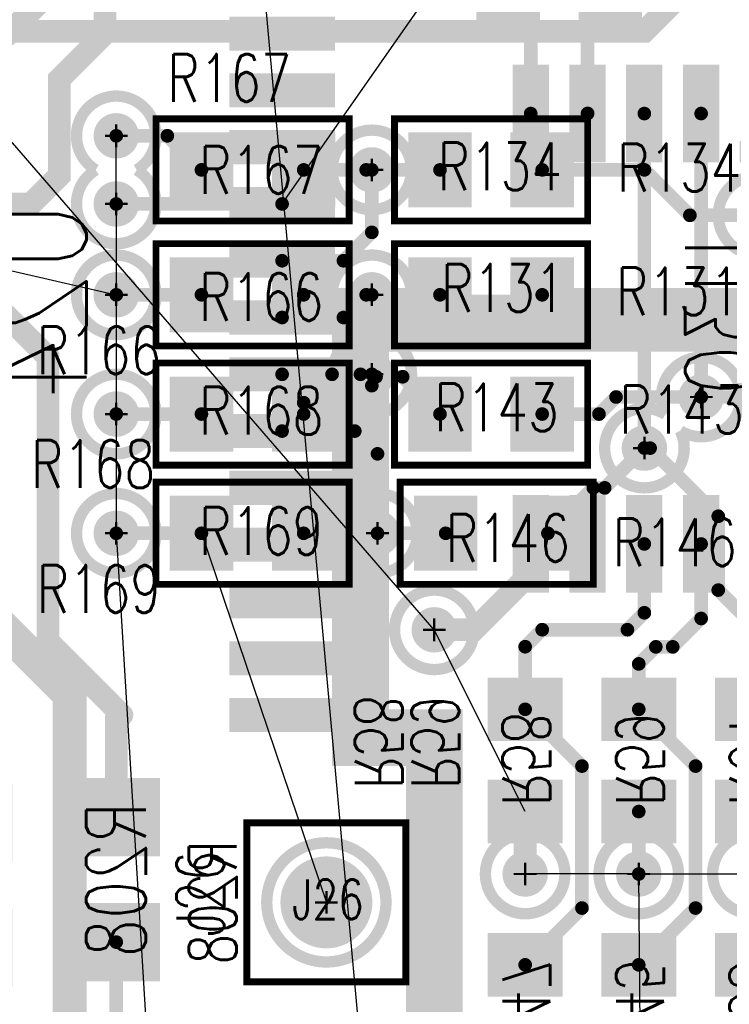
# Model space of a CAD drawing. Extents: x -7.2 to 18.3, y -5.6 to 10.9.
# Tile 69 of 112: x 2.93 to 3.555, y 4.985 to 5.852. Entities that reach past the tile are written whole.
import ezdxf
from ezdxf.enums import TextEntityAlignment as Align

# ---------------------------------------------------------------- set-up
doc = ezdxf.new("R2010")
doc.units = 0
for name, pattern in [('SIG_15', [2, 1, 1]), ('SIG_153', [2, 1, 1]), ('SIG_16', [2, 1, 1]), ('SIG_18', [2, 1, 1]), ('SIG_25', [2, 1, 1]), ('SIG_291', [2, 1, 1]), ('SIG_292', [2, 1, 1]), ('SIG_293', [2, 1, 1]), ('SIG_30', [2, 1, 1]), ('SIG_302', [2, 1, 1]), ('SIG_303', [2, 1, 1]), ('SIG_33', [2, 1, 1]), ('SIG_34', [2, 1, 1]), ('SIG_76', [2, 1, 1]), ('SIG_77', [2, 1, 1]), ('SIG_78', [2, 1, 1]), ('SIG_79', [2, 1, 1]), ('SIG_80', [2, 1, 1]), ('SIG_81', [2, 1, 1]), ('SIG_82', [2, 1, 1])]:
    doc.linetypes.add(name, pattern=pattern)
for name, color, linetype in [('2D_LINE_02', 112, 'CONTINUOUS'), ('ATTRIBUTE_124', 6, 'CONTINUOUS'), ('DRIL_NPLTE_THRU_01', 16, 'CONTINUOUS'), ('DRIL_NPLTE_THRU_03', 146, 'CONTINUOUS'), ('DRIL_NPLTE_THRU_04', 176, 'CONTINUOUS'), ('DRIL_PLTE_THRU_01', 16, 'CONTINUOUS'), ('DRIL_PLTE_THRU_03', 146, 'CONTINUOUS'), ('DRIL_PLTE_THRU_04', 176, 'CONTINUOUS'), ('DRIL_SYMBOL', 254, 'CONTINUOUS'), ('LINK_00', 2, 'CONTINUOUS'), ('PADS_BOT', 5, 'CONTINUOUS'), ('PADS_INNER', 1, 'CONTINUOUS'), ('PADS_TOP', 1, 'CONTINUOUS'), ('PADS_XR_131', 3, 'CONTINUOUS'), ('PADS_XR_132', 6, 'CONTINUOUS'), ('PADS_XR_133', 254, 'CONTINUOUS'), ('PART_NAME_123', 255, 'CONTINUOUS'), ('PART_NAME_124', 6, 'CONTINUOUS'), ('PART_NAME_129', 2, 'CONTINUOUS'), ('PART_NAME_130', 106, 'CONTINUOUS'), ('PART_TOP_2DLINE_123', 255, 'CONTINUOUS'), ('PART_TOP_2DLINE_129', 2, 'CONTINUOUS'), ('POUR_VOID_03', 130, 'CONTINUOUS'), ('TRACE_01', 1, 'CONTINUOUS'), ('TRACE_04', 5, 'CONTINUOUS'), ('VIAPTS', 56, 'CONTINUOUS')]:
    doc.layers.add(name, color=color, linetype=linetype)
doc.styles.add('W0$001', font='simplex', dxfattribs={"width": 0.75})
doc.styles.add('W0$005', font='simplex', dxfattribs={"width": 0.75})
doc.styles.add('W0$006', font='simplex', dxfattribs={"width": 0.75})
doc.styles.add('W0$008', font='simplex', dxfattribs={"width": 0.75})

# ---------------------------------------------------------------- blocks, each defined once
blk = doc.blocks.new('SMOOTH_0$05')
at = {"const_width": 0.025}
blk.add_lwpolyline([(-0.0125, 0, 1), (0.0125, 0, 1)], format="xyb", close=True, dxfattribs=at)
blk = doc.blocks.new('DRAWING_305')
at = {"layer": '2D_LINE_02', "const_width": 0.05}
blk.add_lwpolyline([(-0.81, -2.64), (-0.81, -2.095), (-0.475, -2.095), (-0.475, -1.665), (-0.22, -1.665), (-0.22, -0.945), (-0.5501, -0.945), (-0.5501, -0.665), (-0.6151, -0.665), (-0.6151, -0.3), (-0.0681, -0.3), (-0.0681, 0.885), (-0.9051, 0.885), (-0.9051, 0.24), (-1.495, 0.24), (-1.495, 0.545), (-1.185, 0.545), (-1.185, 1.915)], dxfattribs=at)
at = {"layer": '2D_LINE_02'}
for p in [(-0.6151, -0.3), (-0.6151, -0.665), (-0.5501, -0.665)]:
    blk.add_blockref('SMOOTH_0$05', p, dxfattribs=at)
blk = doc.blocks.new('POUR_VOID_131')
at = {"layer": 'POUR_VOID_03', "const_width": 0.01}
blk.add_lwpolyline([(-16.8334281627, -13.6922, -3.6054816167), (-16.7973718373, -13.6922, -3.6054816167)], format="xyb", close=True, dxfattribs=at)
blk = doc.blocks.new('POUR_VOID_130')
at = {"layer": 'POUR_VOID_03', "const_width": 0.01}
blk.add_lwpolyline([(-16.85040021, -13.8022, 1), (-16.78039979, -13.8022, 1)], format="xyb", close=True, dxfattribs=at)
blk = doc.blocks.new('POUR_VOID_129')
at = {"layer": 'POUR_VOID_03', "const_width": 0.01}
blk.add_lwpolyline([(-16.85040021, -13.9072, 1), (-16.78039979, -13.9072, 1)], format="xyb", close=True, dxfattribs=at)
blk = doc.blocks.new('POUR_VOID_128')
at = {"layer": 'POUR_VOID_03', "const_width": 0.01}
blk.add_lwpolyline([(-16.85040021, -14.0122, 1), (-16.78039979, -14.0122, 1)], format="xyb", close=True, dxfattribs=at)
blk = doc.blocks.new('POUR_VOID_120')
at = {"layer": 'POUR_VOID_03', "const_width": 0.01}
blk.add_lwpolyline([(-16.62540021, -13.6922, 1), (-16.55539979, -13.6922, 1)], format="xyb", close=True, dxfattribs=at)
blk = doc.blocks.new('POUR_VOID_119')
at = {"layer": 'POUR_VOID_03', "const_width": 0.01}
blk.add_lwpolyline([(-16.5905212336, -13.8372, -577.3994370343), (-16.5902787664, -13.8372, -577.3994370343)], format="xyb", close=True, dxfattribs=at)
blk = doc.blocks.new('POUR_VOID_118')
at = {"layer": 'POUR_VOID_03', "const_width": 0.01}
blk.add_lwpolyline([(-16.62040021, -14.0122, 1), (-16.55039979, -14.0122, 1)], format="xyb", close=True, dxfattribs=at)
blk = doc.blocks.new('POUR_VOID_117')
at = {"layer": 'POUR_VOID_03', "const_width": 0.01}
blk.add_lwpolyline([(-16.68290021, -14.3372, 1), (-16.57789979, -14.3372, 1)], format="xyb", close=True, dxfattribs=at)
blk = doc.blocks.new('POUR_VOID_114')
at = {"layer": 'POUR_VOID_03', "const_width": 0.01}
blk.add_lwpolyline([(-16.57040021, -14.0972, 1), (-16.50039979, -14.0972, 1)], format="xyb", close=True, dxfattribs=at)
blk = doc.blocks.new('POUR_VOID_113')
at = {"layer": 'POUR_VOID_03', "const_width": 0.01}
blk.add_lwpolyline([(-16.49040021, -14.3122, 1), (-16.42039979, -14.3122, 1)], format="xyb", close=True, dxfattribs=at)
blk = doc.blocks.new('POUR_VOID_108')
at = {"layer": 'POUR_VOID_03', "const_width": 0.01}
blk.add_lwpolyline([(-16.28540021, -13.7322, 1), (-16.21539979, -13.7322, 1)], format="xyb", close=True, dxfattribs=at)
blk = doc.blocks.new('POUR_VOID_107')
at = {"layer": 'POUR_VOID_03', "const_width": 0.01}
blk.add_lwpolyline([(-16.3318777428, -13.9075025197, -7.087954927), (-16.3189222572, -13.9218974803, -7.087954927)], format="xyb", close=True, dxfattribs=at)
blk = doc.blocks.new('POUR_VOID_106')
at = {"layer": 'POUR_VOID_03', "const_width": 0.01}
blk.add_lwpolyline([(-16.39040021, -14.3122, 1), (-16.32039979, -14.3122, 1)], format="xyb", close=True, dxfattribs=at)
blk = doc.blocks.new('POUR_VOID_92')
at = {"layer": 'POUR_VOID_03', "const_width": 0.01}
blk.add_lwpolyline([(-16.29040021, -14.3122, 1), (-16.22039979, -14.3122, 1)], format="xyb", close=True, dxfattribs=at)
blk = doc.blocks.new('POUR_OUTLINE_1')
for name in ['POUR_VOID_131', 'POUR_VOID_120', 'POUR_VOID_108', 'POUR_VOID_130', 'POUR_VOID_119', 'POUR_VOID_107', 'POUR_VOID_129', 'POUR_VOID_128', 'POUR_VOID_118', 'POUR_VOID_114', 'POUR_VOID_113', 'POUR_VOID_106', 'POUR_VOID_92', 'POUR_VOID_117']:
    blk.add_blockref(name, (0, 0))
blk = doc.blocks.new('POUR_HEADER_0')
blk.add_blockref('POUR_OUTLINE_1', (16.9203, 12.3322))
blk = doc.blocks.new('SMOOTH_0$006')
at = {"const_width": 0.003}
blk.add_lwpolyline([(-0.0015, 0, 1), (0.0015, 0, 1)], format="xyb", close=True, dxfattribs=at)
blk = doc.blocks.new('SMOOTH_0$001')
at = {"const_width": 0.0005}
blk.add_lwpolyline([(-0.00025, 0, 1), (0.00025, 0, 1)], format="xyb", close=True, dxfattribs=at)
blk = doc.blocks.new('PART_BODY_TOP_358')
at = {"layer": 'PART_TOP_2DLINE_123', "const_width": 0.006}
blk.add_lwpolyline([(-0.07, -0.07), (-0.07, 0.07), (0.07, 0.07), (0.07, -0.07)], close=True, dxfattribs=at)
at = {"layer": 'PART_TOP_2DLINE_129', "const_width": 0.001}
blk.add_lwpolyline([(-0.07, -0.07), (-0.07, 0.07), (0.07, 0.07), (0.07, -0.07)], close=True, dxfattribs=at)
at = {"layer": 'PART_TOP_2DLINE_123'}
for p in [(-0.07, 0.07), (0.07, 0.07), (-0.07, -0.07), (0.07, -0.07)]:
    blk.add_blockref('SMOOTH_0$006', p, dxfattribs=at)
at = {"layer": 'PART_TOP_2DLINE_129'}
for p in [(-0.07, 0.07), (0.07, 0.07), (-0.07, -0.07), (0.07, -0.07)]:
    blk.add_blockref('SMOOTH_0$001', p, dxfattribs=at)
blk = doc.blocks.new('DRIL_SYMBOL_0$04')
at = {"layer": 'DRIL_SYMBOL', "const_width": 0.002}
for points in [[(0, -0.01), (0, 0.01)], [(-0.01, 0), (0.01, 0)]]:
    blk.add_lwpolyline(points, dxfattribs=at)
blk = doc.blocks.new('DRIL_HOLE_0$04')
at = {"const_width": 0.02}
blk.add_lwpolyline([(-0.01, 0, 1), (0.01, 0, 1)], format="xyb", close=True, dxfattribs=at)
blk.add_blockref('DRIL_SYMBOL_0$04', (0, 0))
blk = doc.blocks.new('PAD_55')
at = {"const_width": 0.0375}
blk.add_lwpolyline([(0, -0.01875, 1), (0, 0.01875, 1)], format="xyb", close=True, dxfattribs=at)
blk = doc.blocks.new('PAD_58')
at = {"const_width": 0.0405}
blk.add_lwpolyline([(0, -0.02025, 1), (0, 0.02025, 1)], format="xyb", close=True, dxfattribs=at)
blk = doc.blocks.new('STK_TOP_36')
at = {"layer": 'DRIL_PLTE_THRU_01'}
blk.add_blockref('DRIL_HOLE_0$04', (0, 0), dxfattribs=at)
at = {"layer": 'DRIL_PLTE_THRU_03'}
blk.add_blockref('DRIL_HOLE_0$04', (0, 0), dxfattribs=at)
at = {"layer": 'DRIL_PLTE_THRU_04'}
blk.add_blockref('DRIL_HOLE_0$04', (0, 0), dxfattribs=at)
at = {"layer": 'PADS_BOT'}
blk.add_blockref('PAD_55', (0, 0), dxfattribs=at)
at = {"layer": 'PADS_INNER'}
blk.add_blockref('PAD_55', (0, 0), dxfattribs=at)
at = {"layer": 'PADS_TOP'}
blk.add_blockref('PAD_55', (0, 0), dxfattribs=at)
at = {"layer": 'PADS_XR_131'}
blk.add_blockref('PAD_58', (0, 0), dxfattribs=at)
at = {"layer": 'PADS_XR_132'}
blk.add_blockref('PAD_58', (0, 0), dxfattribs=at)
blk = doc.blocks.new('SYM_TOP_31')
for name in ['PART_BODY_TOP_358', 'STK_TOP_36']:
    blk.add_blockref(name, (0, 0))
blk = doc.blocks.new('PART_TOP_209')
blk.add_blockref('SYM_TOP_31', (0, 0))
at = {"layer": 'PART_NAME_123', "style": 'W0$006', "width": 0.75}
blk.add_text('J26', height=0.042, dxfattribs=at).set_placement((-0.03, 0.09))
at = {"layer": 'PART_NAME_129', "style": 'W0$001', "width": 0.75}
blk.add_text('J26', height=0.035, rotation=270, dxfattribs=at).set_placement((-0.0149, 0.0301))
blk = doc.blocks.new('DRIL_HOLE_0')
blk.add_lwpolyline([(0, 0, 1), (0, 0, 1)], format="xyb", close=True)
blk = doc.blocks.new('PAD_3')
at = {"const_width": 0.026}
blk.add_lwpolyline([(-0.04, 0), (0.04, 0)], dxfattribs=at)
blk = doc.blocks.new('PAD_1')
blk.add_lwpolyline([(0, 0, 1), (0, 0, 1)], format="xyb", close=True)
blk = doc.blocks.new('PAD_4')
at = {"const_width": 0.032}
blk.add_lwpolyline([(-0.043, 0), (0.043, 0)], dxfattribs=at)
blk = doc.blocks.new('STK_BOT_8')
at = {"layer": 'DRIL_NPLTE_THRU_01'}
blk.add_blockref('DRIL_HOLE_0', (0, 0), dxfattribs=at)
at = {"layer": 'DRIL_NPLTE_THRU_03'}
blk.add_blockref('DRIL_HOLE_0', (0, 0), dxfattribs=at)
at = {"layer": 'DRIL_NPLTE_THRU_04'}
blk.add_blockref('DRIL_HOLE_0', (0, 0), dxfattribs=at)
at = {"layer": 'PADS_BOT'}
blk.add_blockref('PAD_3', (0, 0), dxfattribs=at)
at = {"layer": 'PADS_INNER'}
blk.add_blockref('PAD_1', (0, 0), dxfattribs=at)
at = {"layer": 'PADS_TOP'}
blk.add_blockref('PAD_1', (0, 0), dxfattribs=at)
at = {"layer": 'PADS_XR_131'}
blk.add_blockref('PAD_4', (0, 0), dxfattribs=at)
at = {"layer": 'PADS_XR_133'}
blk.add_blockref('PAD_3', (0, 0), dxfattribs=at)
blk = doc.blocks.new('SYM_BOT_52')
for p in [(-0.1894, 0.1749), (0.1896, 0.1749), (-0.1894, 0.1249), (0.1896, 0.1249), (-0.1894, 0.0749), (0.1896, 0.0749), (-0.1894, 0.0249), (0.1896, 0.0249), (-0.1894, -0.0251), (0.1896, -0.0251), (-0.1894, -0.0751), (0.1896, -0.0751), (-0.1894, -0.1251), (0.1896, -0.1251), (-0.1894, -0.1751), (0.1896, -0.1751)]:
    blk.add_blockref('STK_BOT_8', p)
blk = doc.blocks.new('PART_BOT_216')
blk.add_blockref('SYM_BOT_52', (0, 0))
at = {"layer": 'PART_NAME_124', "style": 'W0$005', "width": 0.75}
blk.add_text('U30', height=0.042, dxfattribs=at).set_placement((-0.38, 0.1949999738))
at = {"layer": 'PART_NAME_130', "style": 'W0$001', "width": 0.75}
blk.add_text('U30', height=0.07, rotation=180, dxfattribs=at).set_placement((-0.059, -0.039), align=Align.TOP_RIGHT)
blk = doc.blocks.new('PART_BODY_TOP_337')
at = {"layer": 'PART_TOP_2DLINE_123', "const_width": 0.006}
blk.add_lwpolyline([(0.085, 0.045), (0.085, -0.045), (-0.085, -0.045), (-0.085, 0.045)], close=True, dxfattribs=at)
at = {"layer": 'PART_TOP_2DLINE_129', "const_width": 0.001}
blk.add_lwpolyline([(0.085, 0.045), (0.085, -0.045), (-0.085, -0.045), (-0.085, 0.045)], close=True, dxfattribs=at)
at = {"layer": 'PART_TOP_2DLINE_123'}
for p in [(-0.085, 0.045), (0.085, 0.045), (-0.085, -0.045), (0.085, -0.045)]:
    blk.add_blockref('SMOOTH_0$006', p, dxfattribs=at)
at = {"layer": 'PART_TOP_2DLINE_129'}
for p in [(-0.085, 0.045), (0.085, 0.045), (-0.085, -0.045), (0.085, -0.045)]:
    blk.add_blockref('SMOOTH_0$001', p, dxfattribs=at)
blk = doc.blocks.new('PAD_37')
at = {"const_width": 0.056}
blk.add_lwpolyline([(-0.033, 0), (0.033, 0)], dxfattribs=at)
blk = doc.blocks.new('PAD_38')
at = {"const_width": 0.05}
blk.add_lwpolyline([(-0.03, 0), (0.03, 0)], dxfattribs=at)
blk = doc.blocks.new('STK_TOP_10')
at = {"layer": 'DRIL_NPLTE_THRU_01'}
blk.add_blockref('DRIL_HOLE_0', (0, 0), dxfattribs=at)
at = {"layer": 'DRIL_NPLTE_THRU_03'}
blk.add_blockref('DRIL_HOLE_0', (0, 0), dxfattribs=at)
at = {"layer": 'DRIL_NPLTE_THRU_04'}
blk.add_blockref('DRIL_HOLE_0', (0, 0), dxfattribs=at)
at = {"layer": 'PADS_BOT'}
blk.add_blockref('PAD_1', (0, 0), dxfattribs=at)
at = {"layer": 'PADS_INNER'}
blk.add_blockref('PAD_1', (0, 0), dxfattribs=at)
at = {"layer": 'PADS_TOP', "rotation": 90}
blk.add_blockref('PAD_38', (0, 0), dxfattribs=at)
at = {"layer": 'PADS_XR_131', "rotation": 90}
blk.add_blockref('PAD_37', (0, 0), dxfattribs=at)
at = {"layer": 'PADS_XR_133', "rotation": 90}
blk.add_blockref('PAD_38', (0, 0), dxfattribs=at)
blk = doc.blocks.new('SYM_TOP_10')
for name, p in [('STK_TOP_10', (-0.045, 0)), ('STK_TOP_10', (0.045, 0)), ('PART_BODY_TOP_337', (0, 0))]:
    blk.add_blockref(name, p)
blk = doc.blocks.new('PART_TOP_328')
blk.add_blockref('SYM_TOP_10', (0, 0))
at = {"layer": 'PART_NAME_123', "style": 'W0$006', "width": 0.75}
blk.add_text('R131', height=0.042, rotation=180, dxfattribs=at).set_placement((-0.11, 0.0179999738))
at = {"layer": 'PART_NAME_129', "style": 'W0$001', "width": 0.75}
blk.add_text('R131', height=0.042, rotation=180, dxfattribs=at).set_placement((0.044, 0.015))
blk = doc.blocks.new('PART_TOP_330')
blk.add_blockref('SYM_TOP_10', (0, 0))
at = {"layer": 'PART_NAME_123', "style": 'W0$006', "width": 0.75}
blk.add_text('R134', height=0.042, rotation=180, dxfattribs=at).set_placement((-0.111, 0.0189999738))
at = {"layer": 'PART_NAME_129', "style": 'W0$001', "width": 0.75}
blk.add_text('R134', height=0.042, rotation=180, dxfattribs=at).set_placement((0.047, 0.018))
blk = doc.blocks.new('STK_BOT_10')
at = {"layer": 'DRIL_NPLTE_THRU_01'}
blk.add_blockref('DRIL_HOLE_0', (0, 0), dxfattribs=at)
at = {"layer": 'DRIL_NPLTE_THRU_03'}
blk.add_blockref('DRIL_HOLE_0', (0, 0), dxfattribs=at)
at = {"layer": 'DRIL_NPLTE_THRU_04'}
blk.add_blockref('DRIL_HOLE_0', (0, 0), dxfattribs=at)
at = {"layer": 'PADS_BOT', "rotation": 90}
blk.add_blockref('PAD_38', (0, 0), dxfattribs=at)
at = {"layer": 'PADS_INNER'}
blk.add_blockref('PAD_1', (0, 0), dxfattribs=at)
at = {"layer": 'PADS_TOP'}
blk.add_blockref('PAD_1', (0, 0), dxfattribs=at)
at = {"layer": 'PADS_XR_131', "rotation": 90}
blk.add_blockref('PAD_37', (0, 0), dxfattribs=at)
at = {"layer": 'PADS_XR_133', "rotation": 90}
blk.add_blockref('PAD_38', (0, 0), dxfattribs=at)
blk = doc.blocks.new('SYM_BOT_10')
for p in [(-0.045, 0), (0.045, 0)]:
    blk.add_blockref('STK_BOT_10', p)
blk = doc.blocks.new('PART_BOT_331')
blk.add_blockref('SYM_BOT_10', (0, 0))
at = {"layer": 'PART_NAME_124', "style": 'W0$006', "width": 0.75}
blk.add_text('R135', height=0.042, dxfattribs=at).set_placement((-0.205, -0.02))
at = {"layer": 'PART_NAME_130', "style": 'W0$001', "width": 0.75}
blk.add_text('R135', height=0.042, dxfattribs=at).set_placement((-0.06, -0.02))
blk = doc.blocks.new('PART_TOP_334')
blk.add_blockref('SYM_TOP_10', (0, 0))
at = {"layer": 'PART_NAME_123', "style": 'W0$006', "width": 0.75}
blk.add_text('R143', height=0.042, rotation=180, dxfattribs=at).set_placement((-0.113, 0.0169999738))
at = {"layer": 'PART_NAME_129', "style": 'W0$001', "width": 0.75}
blk.add_text('R143', height=0.042, rotation=180, dxfattribs=at).set_placement((0.0499, 0.0151))
blk = doc.blocks.new('PART_BOT_335')
blk.add_blockref('SYM_BOT_10', (0, 0))
at = {"layer": 'PART_NAME_124', "style": 'W0$006', "width": 0.75}
blk.add_text('R145', height=0.042, dxfattribs=at).set_placement((-0.205, -0.02))
at = {"layer": 'PART_NAME_130', "style": 'W0$001', "width": 0.75}
blk.add_text('R145', height=0.042, dxfattribs=at).set_placement((-0.06, -0.02))
blk = doc.blocks.new('PART_TOP_336')
blk.add_blockref('SYM_TOP_10', (0, 0))
at = {"layer": 'PART_NAME_123', "style": 'W0$006', "width": 0.75}
blk.add_text('R146', height=0.042, rotation=180, dxfattribs=at).set_placement((-0.102, 0.0289999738))
at = {"layer": 'PART_NAME_129', "style": 'W0$001', "width": 0.75}
blk.add_text('R146', height=0.042, rotation=180, dxfattribs=at).set_placement((0.0448999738, 0.0251))
blk = doc.blocks.new('PART_BOT_337')
blk.add_blockref('SYM_BOT_10', (0, 0))
at = {"layer": 'PART_NAME_124', "style": 'W0$006', "width": 0.75}
blk.add_text('R147', height=0.042, dxfattribs=at).set_placement((-0.205, -0.025))
at = {"layer": 'PART_NAME_130', "style": 'W0$001', "width": 0.75}
blk.add_text('R147', height=0.042, dxfattribs=at).set_placement((-0.06, -0.02))
blk = doc.blocks.new('PART_BOT_343')
blk.add_blockref('SYM_BOT_10', (0, 0))
at = {"layer": 'PART_NAME_124', "style": 'W0$006', "width": 0.75}
blk.add_text('R100', height=0.042, dxfattribs=at).set_placement((-0.2099, -0.0199))
at = {"layer": 'PART_NAME_130', "style": 'W0$001', "width": 0.75}
blk.add_text('R100', height=0.042, dxfattribs=at).set_placement((-0.06, -0.02))
blk = doc.blocks.new('PART_TOP_344')
blk.add_blockref('SYM_TOP_10', (0, 0))
at = {"layer": 'PART_NAME_123', "style": 'W0$006', "width": 0.75}
blk.add_text('R166', height=0.042, dxfattribs=at).set_placement((-0.19, -0.07))
at = {"layer": 'PART_NAME_129', "style": 'W0$001', "width": 0.75}
blk.add_text('R166', height=0.042, dxfattribs=at).set_placement((-0.047, -0.023))
blk = doc.blocks.new('PART_TOP_345')
blk.add_blockref('SYM_TOP_10', (0, 0))
at = {"layer": 'PART_NAME_123', "style": 'W0$006', "width": 0.75}
blk.add_text('R167', height=0.042, dxfattribs=at).set_placement((-0.075, 0.06))
at = {"layer": 'PART_NAME_129', "style": 'W0$001', "width": 0.75}
blk.add_text('R167', height=0.042, dxfattribs=at).set_placement((-0.047, -0.021))
blk = doc.blocks.new('PART_TOP_346')
blk.add_blockref('SYM_TOP_10', (0, 0))
at = {"layer": 'PART_NAME_123', "style": 'W0$006', "width": 0.75}
blk.add_text('R168', height=0.042, dxfattribs=at).set_placement((-0.195, -0.065))
at = {"layer": 'PART_NAME_129', "style": 'W0$001', "width": 0.75}
blk.add_text('R168', height=0.042, dxfattribs=at).set_placement((-0.047, -0.018))
blk = doc.blocks.new('PART_TOP_347')
blk.add_blockref('SYM_TOP_10', (0, 0))
at = {"layer": 'PART_NAME_123', "style": 'W0$006', "width": 0.75}
blk.add_text('R169', height=0.042, dxfattribs=at).set_placement((-0.19, -0.07))
at = {"layer": 'PART_NAME_129', "style": 'W0$001', "width": 0.75}
blk.add_text('R169', height=0.042, dxfattribs=at).set_placement((-0.047, -0.019))
blk = doc.blocks.new('PAD_86')
at = {"const_width": 0.063}
blk.add_lwpolyline([(-0.0355, 0), (0.0355, 0)], dxfattribs=at)
blk = doc.blocks.new('PAD_85')
at = {"const_width": 0.069}
blk.add_lwpolyline([(-0.0385, 0), (0.0385, 0)], dxfattribs=at)
blk = doc.blocks.new('PAD_87')
at = {"const_width": 0.063}
blk.add_lwpolyline([(-0.0345, 0), (0.0365, 0)], dxfattribs=at)
blk = doc.blocks.new('STK_BOT_52')
at = {"layer": 'DRIL_PLTE_THRU_01'}
blk.add_blockref('DRIL_HOLE_0', (0, 0), dxfattribs=at)
at = {"layer": 'DRIL_PLTE_THRU_03'}
blk.add_blockref('DRIL_HOLE_0', (0, 0), dxfattribs=at)
at = {"layer": 'DRIL_PLTE_THRU_04'}
blk.add_blockref('DRIL_HOLE_0', (0, 0), dxfattribs=at)
at = {"layer": 'PADS_BOT', "rotation": 90}
blk.add_blockref('PAD_87', (0, 0), dxfattribs=at)
at = {"layer": 'PADS_INNER'}
blk.add_blockref('PAD_1', (0, 0), dxfattribs=at)
at = {"layer": 'PADS_TOP'}
blk.add_blockref('PAD_1', (0, 0), dxfattribs=at)
at = {"layer": 'PADS_XR_131', "rotation": 90}
blk.add_blockref('PAD_85', (0, 0), dxfattribs=at)
at = {"layer": 'PADS_XR_133', "rotation": 90}
blk.add_blockref('PAD_86', (0, 0), dxfattribs=at)
blk = doc.blocks.new('SYM_BOT_58')
for p in [(-0.055, 0), (0.055, 0)]:
    blk.add_blockref('STK_BOT_52', p)
blk = doc.blocks.new('PART_BOT_360')
blk.add_blockref('SYM_BOT_58', (0, 0))
at = {"layer": 'PART_NAME_124', "style": 'W0$006', "width": 0.75}
blk.add_text('R144', height=0.042, dxfattribs=at).set_placement((-0.01, 0.085), align=Align.MIDDLE_CENTER)
at = {"layer": 'PART_NAME_130', "style": 'W0$001', "width": 0.75}
blk.add_text('R144', height=0.042, dxfattribs=at).set_placement((0, 0.0003281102), align=Align.MIDDLE_CENTER)
blk = doc.blocks.new('PART_BOT_524')
blk.add_blockref('SYM_BOT_10', (0, 0))
at = {"layer": 'PART_NAME_124', "style": 'W0$006', "width": 0.75}
blk.add_text('R58', height=0.042, dxfattribs=at).set_placement((-0.0249999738, -0.15))
at = {"layer": 'PART_NAME_130', "style": 'W0$001', "width": 0.75}
blk.add_text('R58', height=0.042, dxfattribs=at).set_placement((-0.04, -0.02))
blk = doc.blocks.new('PART_BOT_525')
blk.add_blockref('SYM_BOT_10', (0, 0))
at = {"layer": 'PART_NAME_124', "style": 'W0$006', "width": 0.75}
blk.add_text('R59', height=0.042, dxfattribs=at).set_placement((-0.0249999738, -0.2))
at = {"layer": 'PART_NAME_130', "style": 'W0$001', "width": 0.75}
blk.add_text('R59', height=0.042, dxfattribs=at).set_placement((-0.04, -0.02))
blk = doc.blocks.new('PART_BOT_526')
blk.add_blockref('SYM_BOT_10', (0, 0))
at = {"layer": 'PART_NAME_124', "style": 'W0$006', "width": 0.75}
blk.add_text('R61', height=0.042, dxfattribs=at).set_placement((-0.1, 0.175))
at = {"layer": 'PART_NAME_130', "style": 'W0$001', "width": 0.75}
blk.add_text('R61', height=0.042, dxfattribs=at).set_placement((-0.04, -0.02))
blk = doc.blocks.new('PART_BOT_570')
blk.add_blockref('SYM_BOT_58', (0, 0))
at = {"layer": 'PART_NAME_124', "style": 'W0$006', "width": 0.75}
blk.add_text('R208', height=0.042, dxfattribs=at).set_placement((0.02, -0.085), align=Align.MIDDLE_CENTER)
at = {"layer": 'PART_NAME_130', "style": 'W0$001', "width": 0.75}
blk.add_text('R208', height=0.0525, dxfattribs=at).set_placement((0, 0.0003281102), align=Align.MIDDLE_CENTER)
blk = doc.blocks.new('PAD_149')
at = {"const_width": 0.024}
blk.add_lwpolyline([(-0.0435, 0), (0.0435, 0)], dxfattribs=at)
blk = doc.blocks.new('PAD_148')
at = {"const_width": 0.03}
blk.add_lwpolyline([(-0.0465, 0), (0.0465, 0)], dxfattribs=at)
blk = doc.blocks.new('STK_BOT_88')
at = {"layer": 'DRIL_NPLTE_THRU_01'}
blk.add_blockref('DRIL_HOLE_0', (0, 0), dxfattribs=at)
at = {"layer": 'DRIL_NPLTE_THRU_03'}
blk.add_blockref('DRIL_HOLE_0', (0, 0), dxfattribs=at)
at = {"layer": 'DRIL_NPLTE_THRU_04'}
blk.add_blockref('DRIL_HOLE_0', (0, 0), dxfattribs=at)
at = {"layer": 'PADS_BOT', "rotation": 90}
blk.add_blockref('PAD_149', (0, 0), dxfattribs=at)
at = {"layer": 'PADS_INNER'}
blk.add_blockref('PAD_1', (0, 0), dxfattribs=at)
at = {"layer": 'PADS_TOP'}
blk.add_blockref('PAD_1', (0, 0), dxfattribs=at)
at = {"layer": 'PADS_XR_131', "rotation": 90}
blk.add_blockref('PAD_148', (0, 0), dxfattribs=at)
at = {"layer": 'PADS_XR_133', "rotation": 90}
blk.add_blockref('PAD_149', (0, 0), dxfattribs=at)
blk = doc.blocks.new('SYM_BOT_99')
for p in [(-0.325, 0.181), (-0.275, 0.181), (-0.225, 0.181), (-0.175, 0.181), (-0.125, 0.181), (-0.075, 0.181), (-0.025, 0.181), (0.025, 0.181), (0.075, 0.181), (0.125, 0.181), (0.175, 0.181), (0.225, 0.181), (0.275, 0.181), (0.325, 0.181), (-0.325, -0.181), (-0.275, -0.181), (-0.225, -0.181), (-0.175, -0.181), (-0.125, -0.181), (-0.075, -0.181), (-0.025, -0.181), (0.025, -0.181), (0.075, -0.181), (0.125, -0.181), (0.175, -0.181), (0.225, -0.181), (0.275, -0.181), (0.325, -0.181)]:
    blk.add_blockref('STK_BOT_88', p)
blk = doc.blocks.new('PART_BOT_571')
blk.add_blockref('SYM_BOT_99', (0, 0))
at = {"layer": 'ATTRIBUTE_124', "style": 'W0$006', "width": 0.75}
blk.add_text('o', height=0.042, dxfattribs=at).set_placement((-0.358, -0.144), align=Align.MIDDLE_CENTER)
at = {"layer": 'PART_NAME_124', "style": 'W0$008', "width": 0.75}
blk.add_text('U24', height=0.0525, rotation=270, dxfattribs=at).set_placement((-0.41, -0.035), align=Align.MIDDLE_CENTER)
at = {"layer": 'PART_NAME_130', "style": 'W0$001', "width": 0.75}
blk.add_text('U24', height=0.0875, dxfattribs=at).set_placement((-0.04, 0.0349999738), align=Align.MIDDLE_CENTER)
blk = doc.blocks.new('SMOOTH_0$012')
at = {"const_width": 0.006}
blk.add_lwpolyline([(-0.003, 0, 1), (0.003, 0, 1)], format="xyb", close=True, dxfattribs=at)
blk = doc.blocks.new('SMOOTH_0$02')
at = {"const_width": 0.01}
blk.add_lwpolyline([(-0.005, 0, 1), (0.005, 0, 1)], format="xyb", close=True, dxfattribs=at)
blk = doc.blocks.new('SMOOTH_0$03')
at = {"const_width": 0.015}
blk.add_lwpolyline([(-0.0075, 0, 1), (0.0075, 0, 1)], format="xyb", close=True, dxfattribs=at)
blk = doc.blocks.new('DRIL_SYMBOL_0$018')
at = {"layer": 'DRIL_SYMBOL', "const_width": 0.002}
for points in [[(0, -0.01), (0, 0.01)], [(-0.01, 0), (0.01, 0)]]:
    blk.add_lwpolyline(points, dxfattribs=at)
blk = doc.blocks.new('DRIL_HOLE_0$018')
at = {"const_width": 0.009}
blk.add_lwpolyline([(-0.0045, 0, 1), (0.0045, 0, 1)], format="xyb", close=True, dxfattribs=at)
blk.add_blockref('DRIL_SYMBOL_0$018', (0, 0))
blk = doc.blocks.new('PAD_138')
at = {"const_width": 0.02}
blk.add_lwpolyline([(0, -0.01, 1), (0, 0.01, 1)], format="xyb", close=True, dxfattribs=at)
blk = doc.blocks.new('STK_TOP_4')
at = {"layer": 'DRIL_PLTE_THRU_01'}
blk.add_blockref('DRIL_HOLE_0$018', (0, 0), dxfattribs=at)
at = {"layer": 'DRIL_PLTE_THRU_03'}
blk.add_blockref('DRIL_HOLE_0$018', (0, 0), dxfattribs=at)
at = {"layer": 'DRIL_PLTE_THRU_04'}
blk.add_blockref('DRIL_HOLE_0$018', (0, 0), dxfattribs=at)
at = {"layer": 'PADS_BOT'}
blk.add_blockref('PAD_138', (0, 0), dxfattribs=at)
at = {"layer": 'PADS_INNER'}
blk.add_blockref('PAD_138', (0, 0), dxfattribs=at)
at = {"layer": 'PADS_TOP'}
blk.add_blockref('PAD_138', (0, 0), dxfattribs=at)
blk = doc.blocks.new('SYM_TOP_2')
blk.add_blockref('STK_TOP_4', (0, 0))

msp = doc.modelspace()

# ---------------------------------------------------------------- linework, layer by layer
at = {"layer": 'LINK_00', "linetype": 'SIG_153'}
msp.add_line((3.4187, 2.8699), (3.0501, 6.93), dxfattribs=at)
at = {"layer": 'LINK_00', "linetype": 'SIG_16'}
for p, q in [((3.295, 5.315), (2.5501, 6.175)), ((3.375, 5.155), (3.295, 5.315)), ((3.475, 5.1), (3.375, 5.1)), ((3.475, 5.1), (3.575, 5.1)), ((3.4852, 3.9084), (3.475, 5.1))]:
    msp.add_line(p, q, dxfattribs=at)
at = {"layer": 'LINK_00', "linetype": 'SIG_15'}
for p, q in [((3.161, 5.69), (3.36, 5.975)), ((3.015, 5.69), (3.015, 5.75)), ((3.015, 5.69), (3.015, 5.61)), ((2.885, 5.64), (3.015, 5.61)), ((3.015, 5.61), (3.015, 5.505)), ((3.015, 5.505), (3.015, 5.4)), ((3.015, 5.4), (3.07, 4.49)), ((3.09, 5.4), (3.2, 5.075))]:
    msp.add_line(p, q, dxfattribs=at)
at = {"layer": 'TRACE_01', "linetype": 'SIG_18', "const_width": 0.02}
msp.add_lwpolyline([(2.62, 5.305), (2.621, 5.306), (2.621, 5.407), (2.557, 5.471), (2.557, 5.801), (2.598, 5.842), (3.48, 5.842), (3.54, 5.902), (3.54, 6.06)], dxfattribs=at)
at = {"layer": 'TRACE_01', "linetype": 'SIG_15', "const_width": 0.012}
for points in [[(3.09, 5.72), (3.06, 5.75), (3.015, 5.75)], [(3.09, 5.61), (3.015, 5.61)], [(3.015, 5.505), (3.09, 5.505)], [(3.015, 5.4), (3.09, 5.4)]]:
    msp.add_lwpolyline(points, dxfattribs=at)
at = {"layer": 'TRACE_01', "linetype": 'SIG_79', "const_width": 0.012}
for points in [[(3.18, 5.72), (3.235, 5.72)], [(3.24, 5.72), (3.235, 5.72)], [(3.235, 5.72), (3.3, 5.72)]]:
    msp.add_lwpolyline(points, dxfattribs=at)
at = {"layer": 'TRACE_01', "linetype": 'SIG_77', "const_width": 0.012}
msp.add_lwpolyline([(3.58, 5.68), (3.52, 5.68), (3.48, 5.72), (3.39, 5.72)], dxfattribs=at)
at = {"layer": 'TRACE_01', "linetype": 'SIG_76', "const_width": 0.012}
msp.add_lwpolyline([(3.39, 5.61), (3.565, 5.61), (3.58, 5.625), (3.63, 5.625)], dxfattribs=at)
at = {"layer": 'TRACE_01', "linetype": 'SIG_25', "const_width": 0.03}
msp.add_lwpolyline([(2.84, 2.975), (2.974, 3.109), (2.974, 5.258), (2.7, 5.532), (2.7, 5.61)], dxfattribs=at)
at = {"layer": 'TRACE_01', "linetype": 'SIG_78', "const_width": 0.012}
for points in [[(3.18, 5.61), (3.24, 5.61)], [(3.24, 5.61), (3.3, 5.61)]]:
    msp.add_lwpolyline(points, dxfattribs=at)
at = {"layer": 'TRACE_01', "linetype": 'SIG_30', "const_width": 0.012}
for points in [[(3.53, 5.52), (3.585, 5.52), (3.625, 5.56), (3.74, 5.56)], [(3.53, 5.52), (3.585, 5.52), (3.625, 5.56)], [(3.39, 5.505), (3.44, 5.505), (3.455, 5.52), (3.53, 5.52)]]:
    msp.add_lwpolyline(points, dxfattribs=at)
at = {"layer": 'TRACE_01', "linetype": 'SIG_82', "const_width": 0.012}
for points in [[(3.18, 5.505), (3.18, 5.515), (3.205, 5.54), (3.24, 5.54)], [(3.3, 5.505), (3.2671761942, 5.5378238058), (3.2437306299, 5.5378238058), (3.24, 5.54)]]:
    msp.add_lwpolyline(points, dxfattribs=at)
at = {"layer": 'TRACE_01', "linetype": 'SIG_80', "const_width": 0.012}
for points in [[(3.395, 5.4), (3.435, 5.44), (3.445, 5.44), (3.48, 5.475)], [(3.85, 5.275), (3.62, 5.275), (3.545, 5.35), (3.545, 5.415), (3.485, 5.475), (3.48, 5.475)]]:
    msp.add_lwpolyline(points, dxfattribs=at)
at = {"layer": 'TRACE_01', "linetype": 'SIG_81', "const_width": 0.012}
for points in [[(3.245, 5.4), (3.18, 5.4)], [(3.245, 5.4), (3.305, 5.4)]]:
    msp.add_lwpolyline(points, dxfattribs=at)
at = {"layer": 'TRACE_04', "linetype": 'SIG_291', "const_width": 0.02}
msp.add_lwpolyline([(2.799, 5.69), (2.94, 5.69), (2.965, 5.715), (2.965, 5.8), (3.005, 5.84), (3.005, 5.915), (3.085, 5.995), (3.225, 5.995), (3.275, 6.045), (3.275, 6.11)], dxfattribs=at)
at = {"layer": 'TRACE_04', "linetype": 'SIG_302', "const_width": 0.02}
msp.add_lwpolyline([(2.799, 5.84), (2.92, 5.84), (2.95, 5.87), (2.95, 6.065), (2.995, 6.11), (3.145, 6.11)], dxfattribs=at)
at = {"layer": 'TRACE_04', "linetype": 'SIG_15', "const_width": 0.012}
for points in [[(3.36, 5.885), (3.3749, 5.885), (3.3799, 5.88), (3.3799, 5.7696)], [(3.015, 5.69), (3.161, 5.69)]]:
    msp.add_lwpolyline(points, dxfattribs=at)
at = {"layer": 'TRACE_04', "linetype": 'SIG_303', "const_width": 0.012}
msp.add_lwpolyline([(3.4299, 5.7696), (3.43, 5.7697), (3.43, 5.865), (3.45, 5.885)], dxfattribs=at)
at = {"layer": 'TRACE_04', "linetype": 'SIG_80', "const_width": 0.012}
msp.add_lwpolyline([(3.4799, 5.7696), (3.4799, 5.4751), (3.48, 5.475)], dxfattribs=at)
at = {"layer": 'TRACE_04', "linetype": 'SIG_30', "const_width": 0.012}
msp.add_lwpolyline([(3.5299, 5.7696), (3.5299, 5.5201), (3.53, 5.52)], dxfattribs=at)
at = {"layer": 'TRACE_04', "linetype": 'SIG_79', "const_width": 0.012}
msp.add_lwpolyline([(3.161, 5.64), (3.215, 5.64), (3.24, 5.665), (3.24, 5.72)], dxfattribs=at)
at = {"layer": 'TRACE_04', "linetype": 'SIG_78', "const_width": 0.012}
msp.add_lwpolyline([(3.161, 5.59), (3.215, 5.59), (3.235, 5.61), (3.24, 5.61)], dxfattribs=at)
at = {"layer": 'TRACE_04', "linetype": 'SIG_293', "const_width": 0.02}
for points in [[(2.799, 5.59), (2.92, 5.59), (2.955, 5.555), (2.955, 5.305), (3.02, 5.24)], [(3.015, 5.15), (3.015, 5.235), (3.02, 5.24)]]:
    msp.add_lwpolyline(points, dxfattribs=at)
at = {"layer": 'TRACE_04', "linetype": 'SIG_82', "const_width": 0.012}
msp.add_lwpolyline([(3.161, 5.54), (3.23, 5.54), (3.24, 5.53), (3.24, 5.54)], dxfattribs=at)
at = {"layer": 'TRACE_04', "linetype": 'SIG_81', "const_width": 0.012}
msp.add_lwpolyline([(3.161, 5.49), (3.225, 5.49), (3.245, 5.47), (3.245, 5.4)], dxfattribs=at)
at = {"layer": 'TRACE_04', "linetype": 'SIG_16'}
for points, const_width in [([(3.295, 5.315), (3.295, 5.3151), (3.33, 5.3151), (3.3799, 5.365), (3.3799, 5.3906)], 0.02), ([(3.375, 5.1), (3.375, 5.155)], 0.02), ([(3.475, 5.1), (3.475, 5.155)], 0.012)]:
    msp.add_lwpolyline(points, dxfattribs=dict(at, const_width=const_width))
at = {"layer": 'TRACE_04', "linetype": 'SIG_33', "const_width": 0.012}
for points in [[(3.375, 5.245), (3.375, 5.3001), (3.39, 5.3151), (3.465, 5.3151), (3.4799, 5.33), (3.4799, 5.3906)], [(3.375, 5.245), (3.425, 5.195)], [(3.375, 5.02), (3.425, 5.07), (3.425, 5.195)]]:
    msp.add_lwpolyline(points, dxfattribs=at)
at = {"layer": 'TRACE_04', "linetype": 'SIG_34', "const_width": 0.012}
for points in [[(3.475, 5.245), (3.475, 5.285), (3.49, 5.3), (3.5049, 5.3), (3.5299, 5.325), (3.5299, 5.3906)], [(3.475, 5.245), (3.525, 5.195), (3.525, 5.07)], [(3.475, 5.02), (3.525, 5.07)]]:
    msp.add_lwpolyline(points, dxfattribs=at)
at = {"layer": 'TRACE_04', "linetype": 'SIG_292', "const_width": 0.012}
msp.add_lwpolyline([(3.015, 5.04), (3.015, 4.935)], dxfattribs=at)

# ---------------------------------------------------------------- block references
for name, p in [('DRAWING_305', (3.8451, 5.885)), ('PART_TOP_345', (3.135, 5.72)), ('PART_TOP_344', (3.135, 5.61)), ('PART_TOP_346', (3.135, 5.505)), ('PART_TOP_347', (3.135, 5.4))]:
    msp.add_blockref(name, p)
at = {"linetype": 'SIG_153'}
msp.add_blockref('POUR_HEADER_0', (2.9101, 7.08), dxfattribs=at)
at = {"xscale": -1}
for name, p, rotation in [('PART_BOT_571', (2.98, 5.565), -270), ('PART_BOT_216', (3.555, 5.58), -90), ('PART_BOT_524', (3.375, 5.2), -90), ('PART_BOT_525', (3.475, 5.2), -90), ('PART_BOT_526', (3.575, 5.2), -90), ('PART_BOT_360', (2.885, 5.09), -270), ('PART_BOT_570', (3.015, 5.095), -270), ('PART_BOT_337', (3.375, 4.975), -90), ('PART_BOT_335', (3.475, 4.975), -90), ('PART_BOT_331', (3.575, 4.975), -90)]:
    msp.add_blockref(name, p, dxfattribs=dict(at, rotation=rotation))
msp.add_blockref('PART_BOT_343', (3.405, 5.885), dxfattribs=at)
for name, p, rotation in [('PART_TOP_330', (3.345, 5.72), 180), ('PART_TOP_328', (3.345, 5.61), 180), ('PART_TOP_334', (3.345, 5.505), 180), ('PART_TOP_336', (3.35, 5.4), 180), ('PART_TOP_209', (3.2, 5.075), 90)]:
    msp.add_blockref(name, p, dxfattribs=dict(rotation=rotation))
at = {"layer": 'TRACE_01'}
for name, p in [('SMOOTH_0$02', (3.48, 5.842)), ('SMOOTH_0$012', (3.015, 5.75)), ('SMOOTH_0$012', (3.06, 5.75)), ('SMOOTH_0$012', (3.09, 5.72)), ('SMOOTH_0$012', (3.18, 5.72)), ('SMOOTH_0$012', (3.235, 5.72)), ('SMOOTH_0$012', (3.235, 5.72)), ('SMOOTH_0$012', (3.235, 5.72)), ('SMOOTH_0$012', (3.24, 5.72)), ('SMOOTH_0$012', (3.3, 5.72)), ('SMOOTH_0$012', (3.39, 5.72)), ('SMOOTH_0$012', (3.48, 5.72)), ('SMOOTH_0$012', (3.52, 5.68)), ('SMOOTH_0$012', (3.015, 5.61)), ('SMOOTH_0$012', (3.09, 5.61)), ('SMOOTH_0$012', (3.18, 5.61)), ('SMOOTH_0$012', (3.24, 5.61)), ('SMOOTH_0$012', (3.24, 5.61)), ('SMOOTH_0$012', (3.3, 5.61)), ('SMOOTH_0$012', (3.39, 5.61)), ('SMOOTH_0$012', (3.205, 5.54)), ('SMOOTH_0$012', (3.24, 5.54)), ('SMOOTH_0$012', (3.24, 5.54)), ('SMOOTH_0$012', (3.2437306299, 5.5378238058)), ('SMOOTH_0$012', (3.2671761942, 5.5378238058)), ('SMOOTH_0$012', (3.455, 5.52)), ('SMOOTH_0$012', (3.53, 5.52)), ('SMOOTH_0$012', (3.53, 5.52)), ('SMOOTH_0$012', (3.53, 5.52)), ('SMOOTH_0$012', (3.18, 5.515)), ('SMOOTH_0$012', (3.015, 5.505)), ('SMOOTH_0$012', (3.09, 5.505)), ('SMOOTH_0$012', (3.18, 5.505)), ('SMOOTH_0$012', (3.3, 5.505)), ('SMOOTH_0$012', (3.39, 5.505)), ('SMOOTH_0$012', (3.44, 5.505)), ('SMOOTH_0$012', (3.48, 5.475)), ('SMOOTH_0$012', (3.48, 5.475)), ('SMOOTH_0$012', (3.485, 5.475)), ('SMOOTH_0$012', (3.435, 5.44)), ('SMOOTH_0$012', (3.445, 5.44)), ('SMOOTH_0$012', (3.545, 5.415)), ('SMOOTH_0$012', (3.015, 5.4)), ('SMOOTH_0$012', (3.09, 5.4)), ('SMOOTH_0$012', (3.18, 5.4)), ('SMOOTH_0$012', (3.245, 5.4)), ('SMOOTH_0$012', (3.245, 5.4)), ('SMOOTH_0$012', (3.305, 5.4)), ('SMOOTH_0$012', (3.395, 5.4)), ('SMOOTH_0$012', (3.545, 5.35)), ('SMOOTH_0$03', (2.974, 5.258))]:
    msp.add_blockref(name, p, dxfattribs=at)
at = {"layer": 'TRACE_04'}
for name, p in [('SMOOTH_0$02', (2.92, 5.84)), ('SMOOTH_0$02', (3.005, 5.84)), ('SMOOTH_0$02', (2.965, 5.8)), ('SMOOTH_0$012', (3.3799, 5.7696)), ('SMOOTH_0$012', (3.4299, 5.7696)), ('SMOOTH_0$012', (3.43, 5.7697)), ('SMOOTH_0$012', (3.4799, 5.7696)), ('SMOOTH_0$012', (3.5299, 5.7696)), ('SMOOTH_0$02', (2.965, 5.715)), ('SMOOTH_0$012', (3.24, 5.72)), ('SMOOTH_0$02', (2.94, 5.69)), ('SMOOTH_0$012', (3.015, 5.69)), ('SMOOTH_0$012', (3.161, 5.69)), ('SMOOTH_0$012', (3.24, 5.665)), ('SMOOTH_0$012', (3.161, 5.64)), ('SMOOTH_0$012', (3.215, 5.64)), ('SMOOTH_0$012', (3.235, 5.61)), ('SMOOTH_0$012', (3.24, 5.61)), ('SMOOTH_0$02', (2.92, 5.59)), ('SMOOTH_0$012', (3.161, 5.59)), ('SMOOTH_0$012', (3.215, 5.59)), ('SMOOTH_0$02', (2.955, 5.555)), ('SMOOTH_0$012', (3.161, 5.54)), ('SMOOTH_0$012', (3.23, 5.54)), ('SMOOTH_0$012', (3.24, 5.54)), ('SMOOTH_0$012', (3.24, 5.53)), ('SMOOTH_0$012', (3.5299, 5.5201)), ('SMOOTH_0$012', (3.53, 5.52)), ('SMOOTH_0$012', (3.161, 5.49)), ('SMOOTH_0$012', (3.225, 5.49)), ('SMOOTH_0$012', (3.4799, 5.4751)), ('SMOOTH_0$012', (3.48, 5.475)), ('SMOOTH_0$012', (3.245, 5.47)), ('SMOOTH_0$012', (3.245, 5.4)), ('SMOOTH_0$02', (3.3799, 5.3906)), ('SMOOTH_0$012', (3.4799, 5.3906)), ('SMOOTH_0$012', (3.5299, 5.3906)), ('SMOOTH_0$02', (3.3799, 5.365)), ('SMOOTH_0$012', (3.4799, 5.33)), ('SMOOTH_0$02', (3.295, 5.3151)), ('SMOOTH_0$02', (3.295, 5.315)), ('SMOOTH_0$02', (3.33, 5.3151)), ('SMOOTH_0$012', (3.5299, 5.325)), ('SMOOTH_0$02', (2.955, 5.305)), ('SMOOTH_0$012', (3.39, 5.3151)), ('SMOOTH_0$012', (3.465, 5.3151)), ('SMOOTH_0$012', (3.375, 5.3001)), ('SMOOTH_0$012', (3.49, 5.3)), ('SMOOTH_0$012', (3.5049, 5.3)), ('SMOOTH_0$012', (3.475, 5.285)), ('SMOOTH_0$02', (3.02, 5.24)), ('SMOOTH_0$02', (3.02, 5.24)), ('SMOOTH_0$012', (3.375, 5.245)), ('SMOOTH_0$012', (3.375, 5.245)), ('SMOOTH_0$012', (3.475, 5.245)), ('SMOOTH_0$012', (3.475, 5.245)), ('SMOOTH_0$02', (3.015, 5.235)), ('SMOOTH_0$012', (3.425, 5.195)), ('SMOOTH_0$012', (3.425, 5.195)), ('SMOOTH_0$012', (3.525, 5.195)), ('SMOOTH_0$02', (3.015, 5.15)), ('SMOOTH_0$02', (3.375, 5.155)), ('SMOOTH_0$012', (3.475, 5.155)), ('SMOOTH_0$02', (3.375, 5.1)), ('SMOOTH_0$012', (3.475, 5.1)), ('SMOOTH_0$012', (3.425, 5.07)), ('SMOOTH_0$012', (3.525, 5.07)), ('SMOOTH_0$012', (3.525, 5.07)), ('SMOOTH_0$012', (3.015, 5.04)), ('SMOOTH_0$012', (3.375, 5.02)), ('SMOOTH_0$012', (3.475, 5.02))]:
    msp.add_blockref(name, p, dxfattribs=at)
at = {"layer": 'VIAPTS', "linetype": 'SIG_15'}
for p in [(3.015, 5.75), (3.015, 5.69), (3.015, 5.61), (3.015, 5.505), (3.015, 5.4)]:
    msp.add_blockref('SYM_TOP_2', p, dxfattribs=at)
at = {"layer": 'VIAPTS', "linetype": 'SIG_79'}
msp.add_blockref('SYM_TOP_2', (3.24, 5.72), dxfattribs=at)
at = {"layer": 'VIAPTS', "linetype": 'SIG_78'}
msp.add_blockref('SYM_TOP_2', (3.24, 5.61), dxfattribs=at)
at = {"layer": 'VIAPTS', "linetype": 'SIG_82'}
msp.add_blockref('SYM_TOP_2', (3.24, 5.54), dxfattribs=at)
at = {"layer": 'VIAPTS', "linetype": 'SIG_30'}
msp.add_blockref('SYM_TOP_2', (3.53, 5.52), dxfattribs=at)
at = {"layer": 'VIAPTS', "linetype": 'SIG_80'}
msp.add_blockref('SYM_TOP_2', (3.48, 5.475), dxfattribs=at)
at = {"layer": 'VIAPTS', "linetype": 'SIG_81'}
msp.add_blockref('SYM_TOP_2', (3.245, 5.4), dxfattribs=at)
at = {"layer": 'VIAPTS', "linetype": 'SIG_16'}
for p in [(3.295, 5.315), (3.375, 5.1), (3.475, 5.1)]:
    msp.add_blockref('SYM_TOP_2', p, dxfattribs=at)

doc.saveas('drawing.dxf')
